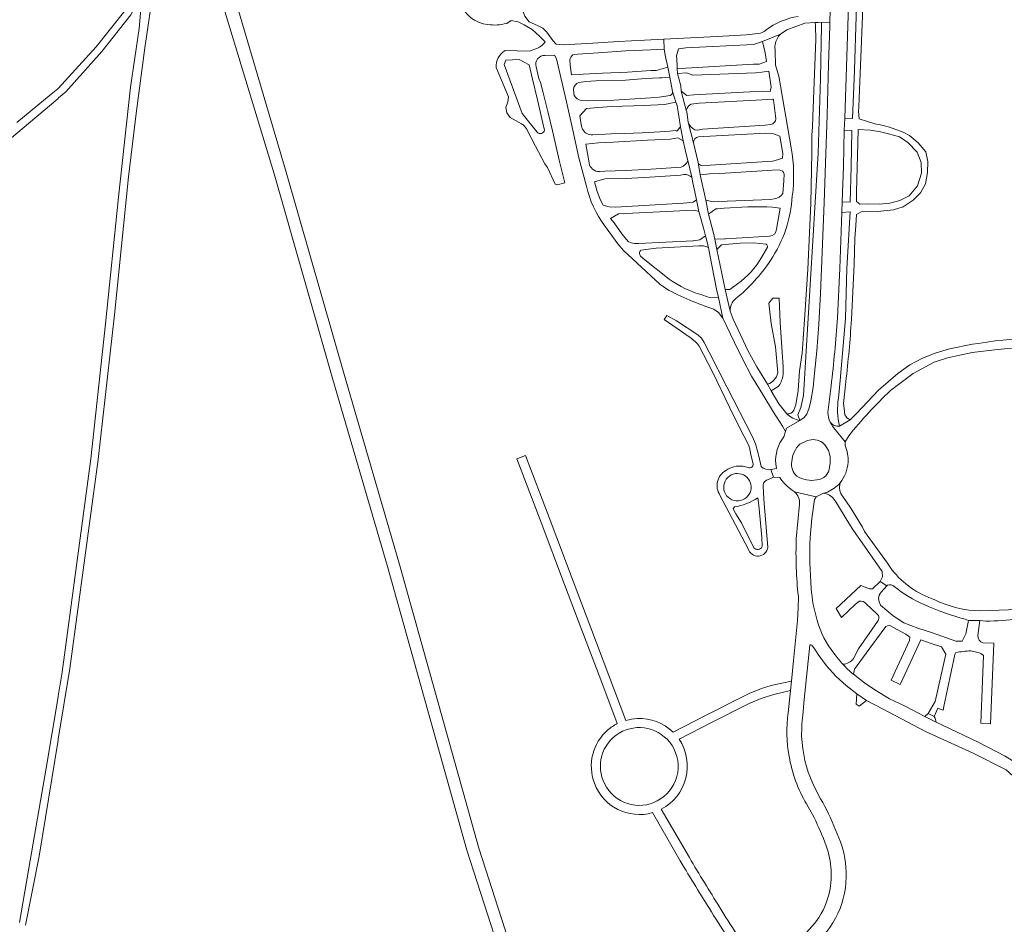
# Model space of a CAD drawing. Extents: x 148869 to 161638, y 453607 to 469810.
# Tile 18 of 256: x 153990 to 154256, y 459730 to 459974. Entities that reach past the tile are written whole.
import ezdxf

# ---------------------------------------------------------------- set-up
doc = ezdxf.new("R2010")
doc.units = 0
for name, color, linetype, lineweight in [('B-RO-VH-VERHARDING_ASFALT-GV', 251, 'CONTINUOUS', 18), ('B-RO-VH-VERHARDING_FUNDERING_ZAND-GV', 251, 'CONTINUOUS', 18), ('B-RO-VH-VERHARDING_HALFVERHARDING_GRIND-GV', 251, 'CONTINUOUS', 18)]:
    doc.layers.add(name, color=color, linetype=linetype, lineweight=lineweight)

msp = doc.modelspace()

# ---------------------------------------------------------------- linework, layer by layer
at = {"layer": 'B-RO-VH-VERHARDING_ASFALT-GV', "flags": 128}
for points in [[(154210.52, 459893.38), (154211.2, 459906.69), (154211.75, 459921.84), (154211.79, 459924.7), (154212.15, 459934.34), (154212.39, 459944.07), (154212.5, 459947.32), (154213.94, 459991.75), (154214.97, 460024.85), (154215.38, 460039.19), (154215.37, 460039.48)], [(154208.57, 459976.52), (154208.5, 459973.06), (154208.48, 459972.19), (154208.16, 459961.77), (154207.76, 459948.14), (154207.34, 459935.13), (154206.93, 459924.51), (154205.98, 459899.93), (154205.48, 459891.7), (154204.95, 459884.54), (154204.3, 459878.44), (154203.96, 459874.63), (154203.35, 459870.98), (154202.89, 459869.09), (154202.25, 459867.42), (154201.57, 459866.51), (154200.39, 459865.69), (154196.76, 459863.62), (154196.47, 459862.74), (154196.04, 459861.28)], [(154207.94, 459867.86), (154208.85, 459875.04)], [(154212.65, 459858.9), (154212.67, 459859.92), (154209.45, 459863.83)], [(154200.37, 459859.3), (154202.42, 459860.26)], [(154193.88, 459854.01), (154194.08, 459852.72), (154192.57, 459852.44), (154193.25, 459850.35), (154194.97, 459850.34), (154195.24, 459849.84)], [(154198.94, 459846.4), (154204.83, 459845.05), (154206.76, 459846.11), (154207.84, 459846.33)], [(154203.16, 459834.13), (154203.66, 459839.26), (154204.31, 459844.38), (154204.83, 459845.05), (154198.94, 459846.4)], [(154200.27, 459843.09), (154199.43, 459833.78)], [(154199.99, 459818.21), (154199.97, 459815.15), (154199.73, 459811.72), (154198.66, 459800.85), (154198.12, 459795.31), (154197.84, 459792.8), (154197.19, 459786.8)], [(154201.24, 459787.07), (154201.49, 459789.49), (154203.11, 459805.01)], [(154203.83, 459804.79), (154204.43, 459803.92), (154205.35, 459802.54), (154207.61, 459799.45), (154210.17, 459796.6), (154212.88, 459794.12), (154215.82, 459791.91), (154218.43, 459790.1), (154222.88, 459787.74), (154234.34, 459781.71), (154247.24, 459775.86), (154256.13, 459771.35), (154259.96, 459767.88), (154261.89, 459765.68), (154263.63, 459763.33), (154265.64, 459759.46), (154267, 459755.32), (154267.57, 459752.09), (154267.76, 459748.82), (154267.54, 459745.55), (154267.18, 459742.79), (154266.4, 459736.31), (154266.06, 459731.07), (154265.29, 459726.34)], [(154269.04, 459727.72), (154269.56, 459732.87), (154270.86, 459742.66), (154271.01, 459743.94), (154271.23, 459748.72), (154270.92, 459753.56), (154270.19, 459757), (154269.05, 459760.34), (154267.52, 459763.51), (154264.93, 459767.38), (154261.75, 459770.78), (154258.93, 459773.21), (154255.88, 459775.09), (154253.57, 459776.26), (154248.35, 459778.93), (154237.24, 459784.28), (154234.17, 459785.81), (154228.87, 459788.54), (154224.64, 459790.57), (154220.61, 459792.95), (154217.83, 459794.89), (154214.84, 459797.19)], [(154205.4, 459764.5), (154203.86, 459767.65)], [(154202.17, 459762.16), (154204.21, 459758.5)], [(154210.89, 459753.05), (154209.58, 459756.29)]]:
    msp.add_lwpolyline(points, dxfattribs=at)
at = {"layer": 'B-RO-VH-VERHARDING_ASFALT-GV'}
for points in [[(154208.85, 459875.04, 0.012542), (154210.52, 459893.38)], [(154208.61, 459865.22, -0.093973), (154207.94, 459867.86)], [(154209.45, 459863.83, -0.056071), (154208.61, 459865.22)], [(154196.04, 459861.28, 0.184701), (154193.88, 459854.01)], [(154202.42, 459860.26, -0.237961), (154206.55, 459859.74)], [(154206.55, 459859.74, -0.284316), (154208.36, 459853.18)], [(154198.23, 459854.6, -0.183255), (154200.37, 459859.3)], [(154213.4, 459854.46, 0.113008), (154212.65, 459858.9)], [(154199.57, 459850.67, -0.270026), (154198.23, 459854.6)], [(154211.27, 459848.82, 0.1528), (154213.4, 459854.46)], [(154208.36, 459853.18, -0.396466), (154204.99, 459849.69)], [(154195.24, 459849.84, 0.067974), (154198.94, 459846.4)], [(154204.99, 459849.69, -0.197327), (154199.57, 459850.67)], [(154198.94, 459846.4, -0.264303), (154200.27, 459843.09)], [(154207.84, 459846.33, 0.091416), (154211.27, 459848.82)], [(154199.43, 459833.78, 0.03835), (154199.99, 459818.21)], [(154203.48, 459820.35, -0.034404), (154203.16, 459834.13)], [(154205.1, 459811.72, -0.062231), (154203.48, 459820.35)], [(154209.61, 459802.83, -0.105109), (154205.1, 459811.72)], [(154203.11, 459805.01, -0.554641), (154203.38, 459805.13)], [(154203.38, 459805.13, -0.114105), (154203.83, 459804.79)], [(154212, 459799.89, -0.030734), (154209.61, 459802.83)], [(154214.84, 459797.19, -0.031563), (154212, 459799.89)], [(154197.19, 459786.8, 0.074091), (154197.48, 459775.03)], [(154200.87, 459780.38, -0.028257), (154201.24, 459787.07)], [(154203.86, 459767.65, -0.092847), (154200.87, 459780.38)], [(154197.48, 459775.03, 0.088747), (154202.17, 459762.16)], [(154209.58, 459756.29, 0.04107), (154205.4, 459764.5)], [(154204.21, 459758.5, -0.027472), (154207.48, 459750.89)], [(154207.48, 459750.89, -0.14864), (154208.19, 459737.58)], [(154212.88, 459743.87, 0.095361), (154210.89, 459753.05)], [(154203.53, 459723.57, 0.243424), (154212.88, 459743.87)], [(154208.19, 459737.58, -0.211416), (154197.73, 459724.35)]]:
    msp.add_lwpolyline(points, format="xyb", dxfattribs=at)
at = {"layer": 'B-RO-VH-VERHARDING_FUNDERING_ZAND-GV', "flags": 128}
for points in [[(154133.22, 459689.68), (154113.65, 459750.18), (154092.22, 459826.78), (154077.51, 459877.25), (154061.6, 459932.77), (154041.76, 460000)], [(154041.75, 459986.89), (154058.33, 459932.27), (154074.24, 459876.74), (154088.96, 459826.28), (154110.38, 459749.68), (154129.95, 459689.17)], [(153986.86, 459941.59), (153999.88, 459952.56), (154000, 459952.66), (154000.12, 459952.77), (154002.09, 459954.42), (154011.8, 459965.3), (154019.67, 459975.21), (154022.72, 459980.88), (154021.92, 459971.55), (154019.54, 459955.67), (154016.34, 459926.02), (154012.83, 459891.76), (154008.81, 459855.32), (154001.08, 459797.71), (154000.02, 459791.29), (154000, 459791.16), (153999.98, 459791.04), (153996.8, 459771.84), (153992.47, 459746.93), (153989.57, 459730.11)], [(153991.19, 459729.46), (153994.85, 459748.07), (153999.98, 459779.42), (154000, 459779.55), (154000.02, 459779.67), (154003.13, 459798.69), (154010.83, 459855.15), (154015.23, 459894.24), (154018.98, 459931.46), (154021.15, 459949.32), (154023.43, 459966.27), (154025.45, 459980.47)], [(154017.99, 459976.32), (154010.27, 459966.59), (154000, 459955.29), (153999.88, 459955.19), (153998.11, 459953.75), (153988.8, 459946.13)]]:
    msp.add_lwpolyline(points, dxfattribs=at)
at = {"layer": 'B-RO-VH-VERHARDING_HALFVERHARDING_GRIND-GV', "flags": 128}
for points in [[(154216.08, 459989.52), (154215.14, 459960.3), (154214.65, 459947.25), (154212.5, 459947.32), (154212.39, 459944.07), (154214.47, 459943.98), (154214.23, 459934.2), (154213.96, 459924.64), (154211.79, 459924.7), (154211.75, 459921.84), (154214, 459922.01), (154213.04, 459906.71), (154212.72, 459893.23), (154211.29, 459876.45), (154210.8, 459871.73)], [(154139.07, 459964.43), (154140.4, 459964.56), (154145.87, 459964.95), (154153.35, 459965.47), (154160.12, 459965.75), (154163.76, 459965.91), (154163.67, 459968.63), (154158.46, 459968.38), (154151.4, 459967.99), (154144.5, 459967.53), (154136.51, 459967.12), (154134.52, 459967.3), (154133.62, 459968.28), (154132.01, 459970.5), (154130.91, 459971.64), (154129.5, 459972.31), (154127.29, 459973.35), (154126.06, 459974.84), (154125.23, 459977.16), (154124.44, 459980.61), (154124.09, 459985.03), (154125.25, 459986.22)], [(154214.3, 459892.93), (154215.06, 459907.88), (154215.27, 459914.78), (154215.5, 459918.36), (154215.66, 459921.3), (154216.95, 459922.01), (154221.36, 459922.1), (154225.65, 459922.6), (154228.27, 459923.4), (154231.01, 459925.13), (154232.95, 459927.13), (154234.32, 459929.59), (154234.89, 459932.6), (154234.95, 459935.61), (154234.42, 459938.21), (154232.35, 459940.66), (154230.02, 459942.59), (154228.33, 459943.56), (154224.59, 459944.84), (154222.58, 459945.41), (154220.63, 459945.82), (154218.7, 459946.38), (154216.39, 459947.15), (154216.27, 459949.16), (154216.35, 459950.28), (154216.51, 459954.95), (154217.66, 459983.72)], [(154196.87, 459867.47), (154194.72, 459870.16), (154192.67, 459873.66), (154191.66, 459875.47), (154188.74, 459880.2), (154186.34, 459884.62), (154184.4, 459888.61), (154182.33, 459893.05), (154181.55, 459895.19), (154180.2, 459901.08), (154177.96, 459911.85), (154177.39, 459914.62), (154177.06, 459916.26), (154175.75, 459921.39), (154174.95, 459925.2), (154173.46, 459932.04), (154172.89, 459935.33), (154171.65, 459940.64), (154170.21, 459946.22), (154169.83, 459948.98), (154169.69, 459949.51), (154168.33, 459954.57), (154168.2, 459956.06), (154167.33, 459959.4), (154167.28, 459960.65), (154167.23, 459961.63), (154167.11, 459962.95), (154167.06, 459964.12), (154167.58, 459965.99), (154169.55, 459966.33), (154187.9, 459967.23), (154190.3, 459968.04), (154195.17, 459970.02), (154196.86, 459971.14), (154201.71, 459972.95), (154204.53, 459973.1), (154205.28, 459973.15), (154206.27, 459973.22), (154208.5, 459973.06), (154208.57, 459976.52)], [(154121.18, 459972.91), (154122.4, 459973.64), (154124.26, 459973.3), (154125.91, 459972.55), (154128.1, 459971.27), (154130.05, 459969.49), (154131.58, 459967.93)], [(154200.39, 459865.69), (154199.8, 459867.18), (154200.62, 459869.21), (154201.34, 459872.4), (154204.49, 459924.6), (154205.29, 459937.88), (154205.94, 459958), (154206.25, 459972.26), (154206.27, 459973.22), (154205.28, 459973.15), (154204.53, 459973.1), (154204.57, 459972.21), (154204.67, 459968.58), (154204.66, 459968.52), (154203.85, 459947.75), (154203.82, 459944.99), (154203.58, 459942.68), (154203.58, 459938.34), (154203.62, 459936.44), (154203.56, 459935.08), (154203.56, 459933.49), (154203.32, 459924.26), (154202.52, 459906.54), (154201.7, 459894.19), (154201.3, 459887.74), (154201.35, 459888.94), (154200.97, 459883.87), (154200.33, 459879.06), (154199.91, 459873.77), (154199.31, 459869.93), (154198.76, 459868.44)], [(154189.16, 459970.13), (154185.84, 459969.78), (154178.08, 459969.33), (154163.67, 459968.63), (154163.76, 459965.91), (154164.13, 459963.86), (154164.7, 459961.04), (154165.22, 459958.36), (154165.95, 459954.51), (154166.92, 459951.67), (154167.21, 459950.77), (154168.14, 459945.01), (154168.89, 459941.19), (154169.8, 459937.21), (154170.09, 459935.88), (154171.18, 459931.35), (154171.45, 459929.85), (154172.02, 459927.39), (154172.47, 459925.3), (154173.1, 459922.14), (154174.43, 459917.33), (154174.9, 459915.55), (154175.67, 459912.4), (154176.05, 459910.45), (154177.87, 459901.11), (154178.38, 459898.9), (154179.56, 459893.3), (154182.7, 459886.76), (154184.89, 459882.31), (154187.36, 459877.63), (154190.41, 459872.67), (154193.31, 459867.92), (154195.67, 459864.18), (154196.47, 459862.74), (154196.76, 459863.62), (154200.39, 459865.69)], [(154195.17, 459970.02), (154190.3, 459968.04), (154190.98, 459964.95), (154191.35, 459962.58), (154189.35, 459961.9), (154187.82, 459961.91), (154169.61, 459960.78), (154167.28, 459960.65), (154167.33, 459959.4), (154169.78, 459959.52), (154171.45, 459958.95), (154188.42, 459959.57), (154190.12, 459959.77), (154192.03, 459959.97), (154192.68, 459955.68), (154192.38, 459954.49), (154190.17, 459954.59), (154171.78, 459953.58), (154169.82, 459953.4), (154168.33, 459954.57), (154169.69, 459949.51)], [(154129.31, 459966.16), (154127.26, 459965.38), (154120.73, 459965.55)], [(154131.51, 459964.25), (154134.07, 459964.32), (154134.68, 459963.32), (154137.3, 459951.74), (154139.07, 459944.04), (154140.69, 459936.61), (154142.73, 459928.97)], [(154198.02, 459939.32), (154194.67, 459958.61), (154193.82, 459961.63), (154193.76, 459965.44)], [(154118.34, 459960.97), (154121.64, 459953.08), (154121.47, 459951.72), (154120.93, 459950.19), (154121.19, 459948.71), (154122.1, 459947.52), (154125.2, 459945.76)], [(154129.38, 459943.53), (154125.36, 459948.61), (154120.5, 459961.76), (154120.97, 459962.98), (154124.6, 459963.13), (154127.27, 459961.67), (154128.16, 459957.85), (154129.51, 459952.3), (154130.95, 459945.92)], [(154132.21, 459933.96), (154134.25, 459929.5), (154134.82, 459929.27), (154136.86, 459929.86), (154135.39, 459935.94), (154134.76, 459938.76), (154133.57, 459943.85), (154132.3, 459949.09), (154131.08, 459954.14), (154130.32, 459956.93), (154129.88, 459958.06), (154129.14, 459961.19)], [(154140.68, 459956.95), (154142.6, 459957.19), (154145.3, 459957.39), (154153.26, 459957.58), (154158.73, 459958.02), (154162.44, 459958.18), (154163.08, 459958.2), (154165.22, 459958.36), (154164.7, 459961.04), (154162.16, 459960.37), (154161.59, 459960.22), (154160.09, 459960.18), (154153.83, 459959.74), (154147.08, 459959.5), (154141.87, 459959.22), (154140.75, 459959.11), (154138.68, 459959.03), (154138.3, 459961.61), (154138.21, 459963.01)], [(154139.39, 459953.4), (154139.22, 459955.03)], [(154141.66, 459944.31), (154141.38, 459945.04), (154141, 459947.33), (154140.93, 459947.92), (154142.71, 459949.96), (154145.91, 459950.18), (154149.55, 459950.42), (154158.34, 459950.74), (154163.79, 459950.98), (154166.92, 459951.67), (154165.95, 459954.51)], [(154165.39, 459953.46), (154162.42, 459952.97), (154160.16, 459952.76), (154150.13, 459952.18), (154143.05, 459952.03), (154141.38, 459952.1)], [(154171.02, 459951.13), (154173.22, 459951.34), (154190.19, 459952.22), (154193.09, 459952.4), (154193.26, 459952.24), (154193.84, 459947.98), (154193.93, 459947.12)], [(154130.95, 459945.92), (154131.38, 459944.11)], [(154143.47, 459935.25), (154143.04, 459937.76), (154142.53, 459940.27), (154145.97, 459940.64), (154149.99, 459940.79), (154159.21, 459941.34), (154165.44, 459941.62), (154167.39, 459942.04), (154168.89, 459941.19), (154168.14, 459945.01), (154167.12, 459943.77), (154166.8, 459944.02), (154165.25, 459943.78), (154162.54, 459943.59), (154157.82, 459943.34), (154152.93, 459943.19), (154149.43, 459943.1), (154144.45, 459942.84)], [(154170.54, 459945.52), (154170.21, 459946.22), (154171.65, 459940.64)], [(154192.55, 459945.62), (154191.02, 459945.42), (154174.11, 459944.36), (154172.74, 459944.09)], [(154126.56, 459944.41), (154129, 459939.78), (154131.46, 459934.97), (154132.21, 459933.96)], [(154173.01, 459942.28), (154174.41, 459942.37), (154191.17, 459943.22), (154193, 459943.13), (154194.97, 459942.42), (154195.21, 459940.93), (154195.76, 459937.74), (154195.71, 459936.53), (154194.33, 459936.09), (154193, 459935.73), (154176.12, 459934.6), (154173.89, 459934.53)], [(154168.31, 459934.07), (154167, 459933.95), (154160.2, 459933.5), (154153.25, 459933.15), (154147.69, 459932.96), (154146.28, 459932.89)], [(154171.18, 459931.35), (154170.09, 459935.88)], [(154172.89, 459935.33), (154173.46, 459932.04), (154175.97, 459932.26), (154178.81, 459932.41), (154193.03, 459933.24), (154194.82, 459933.36)], [(154153.98, 459914.02), (154152.25, 459916.1), (154150.21, 459919.02), (154149.22, 459920.26), (154151.37, 459921.44), (154153.38, 459921.61), (154169.79, 459922.38), (154171.9, 459922.48), (154173.1, 459922.14), (154172.47, 459925.3), (154171.54, 459924.66), (154168.95, 459924.32), (154150.61, 459923.28), (154148.86, 459923.39), (154147.22, 459923.86), (154146.51, 459925.17), (154145.65, 459927.55), (154144.94, 459930.12), (154147.67, 459930.96), (154153.5, 459931.05), (154161.29, 459931.51), (154168.1, 459931.93), (154169.05, 459932.12)], [(154196.19, 459932.19), (154196.1, 459930.4), (154195.8, 459926.94)], [(154193.44, 459925.53), (154192.49, 459925.31), (154178.37, 459924.78), (154177.01, 459924.73), (154174.95, 459925.2), (154175.75, 459921.39), (154177.66, 459922.81), (154178.18, 459922.85), (154179.91, 459922.98), (154186.34, 459923.33), (154191.47, 459923.4), (154192.97, 459923.3), (154195.07, 459923.03), (154194.09, 459917.32)], [(154147.62, 459918.33), (154151.24, 459913.4), (154152.71, 459911.55), (154162.57, 459902.5), (154164.34, 459901.19)], [(154157.45, 459911.68), (154161.53, 459912.22), (154173.14, 459912.82), (154174.32, 459912.84), (154175.67, 459912.4), (154174.9, 459915.55), (154173.41, 459914.46), (154171.61, 459914.22), (154171.47, 459914.2), (154156.9, 459913.51), (154155.71, 459913.51)], [(154192.23, 459915.47), (154180.26, 459914.7), (154180.12, 459914.69), (154177.39, 459914.62), (154177.96, 459911.85), (154179.25, 459913.08), (154184.3, 459913.59), (154187.84, 459913.61), (154191.29, 459913.33)], [(154165.08, 459903.83), (154158.52, 459909.03), (154157.35, 459910.08)], [(154191.65, 459912.51), (154190.07, 459909.72)], [(154183.57, 459902.61), (154181.45, 459901.07), (154180.2, 459901.08), (154181.55, 459895.19)], [(154177.18, 459895.76), (154178.45, 459894.84), (154179.56, 459893.3), (154178.38, 459898.9), (154176.17, 459898.76), (154174.22, 459899.49)], [(154195.86, 459878.01), (154195.92, 459880.19), (154195.63, 459884.13), (154195.04, 459892.15), (154194.78, 459898.7), (154193.06, 459898.68), (154191.98, 459897.4), (154192.67, 459891.87), (154193.83, 459885.62), (154194.43, 459878.55)], [(154187.6, 459861.25), (154180.68, 459874.76), (154175.89, 459884.11), (154174.54, 459886.78), (154173.83, 459887.92), (154172.78, 459888.79), (154167.08, 459892.61), (154164.49, 459894.03), (154163.7, 459892.99), (154170.73, 459888.06)], [(154250.87, 459886.87), (154248.59, 459886.48), (154247.04, 459886.31), (154240.81, 459885.01), (154236.94, 459883.91), (154233.53, 459882.53), (154230.1, 459880.73), (154226.86, 459878.37), (154221.65, 459873.88), (154215.65, 459867.57), (154213.96, 459865.91), (154211.06, 459864.15)], [(154302.68, 459880.2), (154301.42, 459879.38), (154298.16, 459879.2), (154295.67, 459879.47), (154294.52, 459879.96), (154291.07, 459881.16), (154284.54, 459883.6), (154279.81, 459884.91), (154275.35, 459886.11), (154269.45, 459886.88), (154264.45, 459887.35), (154259.49, 459887.58), (154257.99, 459887.62), (154255.22, 459887.42), (154253.13, 459887.22), (154250.87, 459886.87)], [(154173.15, 459885.78), (154176.82, 459878.79), (154181.4, 459869.27), (154184.09, 459863.84), (154186.49, 459859.1), (154186.86, 459858.05), (154187.09, 459856.87), (154187.72, 459854.27)], [(154224.87, 459873.76), (154231.02, 459878.38), (154236.71, 459881.4), (154240.29, 459882.6), (154243.64, 459883.32), (154246.91, 459884.04), (154252.23, 459884.66), (154256.47, 459885.15), (154261.4, 459885.18), (154266.37, 459884.82), (154275.34, 459883.7), (154279.42, 459882.83), (154285.14, 459881.08), (154290.71, 459878.94), (154297.02, 459876.64), (154300.16, 459875.95), (154301.42, 459874.78)], [(154212.56, 459867.26), (154212.38, 459868.93), (154212.18, 459870.27), (154212.79, 459876.12)], [(154191.66, 459875.47), (154192.67, 459873.66), (154194.51, 459874.89), (154194.75, 459875.03)], [(154211.06, 459864.15), (154213.96, 459865.91)], [(154209.45, 459863.83), (154212.67, 459859.92), (154213.59, 459861.52)], [(154153.41, 459784.69), (154148.8, 459796.86), (154143.91, 459809.75), (154139.14, 459822.33), (154132.64, 459839.48), (154126.29, 459856.21), (154123.93, 459855.32), (154130.19, 459838.91), (154136.82, 459821.4), (154141.49, 459809.09), (154146.61, 459795.66), (154151.07, 459783.85)], [(154189.96, 459853.27), (154189.27, 459856.08)], [(154186.41, 459853), (154184.98, 459853.34)], [(154191.96, 459849.76), (154193.25, 459850.35), (154192.57, 459852.44)], [(154190.77, 459843.29), (154190.6, 459846.03), (154190.45, 459848.19)], [(154207.84, 459846.33), (154206.76, 459846.11)], [(154178.79, 459845.55), (154186.38, 459831.03)], [(154189.05, 459844.85), (154189.31, 459842.77)], [(154209.68, 459844.36), (154210.3, 459843.42), (154213.16, 459838.71), (154214.69, 459836.29), (154222.66, 459824.9), (154222.68, 459823.5), (154222.04, 459822.2), (154223.85, 459821.05), (154224.06, 459821.2)], [(154225.33, 459825.32), (154224.05, 459827.19), (154217.86, 459835.76), (154217.3, 459836.85), (154215.57, 459839.7), (154214.16, 459842.02), (154212, 459845.15)], [(154187.94, 459831.34), (154184.61, 459838.08), (154183.13, 459840.47), (154182.35, 459841.84), (154182.69, 459842.35)], [(154189.31, 459842.77), (154190.14, 459834.16), (154190.2, 459831.63)], [(154191.75, 459831.45), (154190.77, 459843.29)], [(154222.35, 459819.38), (154223.85, 459821.05), (154222.04, 459822.2), (154220.01, 459820.25), (154219.19, 459820.2), (154216.82, 459821.16), (154210.22, 459814.92), (154211.67, 459812.5), (154215.42, 459816.06), (154216.47, 459816.91)], [(154218.3, 459816.19), (154221.24, 459813.44)], [(154248.45, 459807.62), (154249.03, 459811.71), (154245.98, 459811.72), (154245.26, 459808.07), (154244.25, 459806.14), (154242.5, 459806.08), (154236.2, 459808.4), (154232.24, 459809.63), (154228.5, 459811.02), (154225.57, 459812.98), (154222.22, 459815.85)], [(154263.11, 459815.78), (154261.94, 459815.49), (154258.63, 459814.86), (154256.79, 459814.53), (154249.31, 459814.27)], [(154245.06, 459812.04), (154245.98, 459811.72), (154249.03, 459811.71), (154250.65, 459811.55)], [(154214.84, 459797.19), (154215.12, 459798.51), (154218.3, 459802.86), (154223.6, 459810.07), (154224.48, 459810.41), (154229.02, 459808), (154230.07, 459807.21), (154230.04, 459806.27), (154225.08, 459795.62), (154227.51, 459794.39), (154227.66, 459794.79), (154232.49, 459805.33), (154233.06, 459806.47), (154235.55, 459805.61), (154238.7, 459804.6), (154239.85, 459802.61), (154236.93, 459789.86), (154235.08, 459786.57), (154236.68, 459785.79), (154237.62, 459788.01), (154239.07, 459787.47), (154239.27, 459788.47), (154242.25, 459802.51)], [(154221.4, 459811.45), (154216.27, 459804.04), (154214.9, 459801.44)], [(154249.97, 459802.25), (154249.27, 459783.98), (154251.9, 459783.79), (154252.79, 459805.56), (154249.82, 459805.66)], [(154242.25, 459802.51), (154242.55, 459803.01)], [(154246.58, 459803.49), (154248.43, 459803.09)], [(154197.84, 459792.8), (154198.12, 459795.31), (154193.8, 459794.43)], [(154184.67, 459791.02), (154175.04, 459786.12), (154166.12, 459781.55)], [(154194.47, 459792.02), (154194.86, 459792.11), (154197.84, 459792.8)], [(154167.75, 459779.63), (154176.66, 459784.2), (154185.59, 459788.76)], [(154160.62, 459759.81), (154168.09, 459746.77)], [(154170.53, 459747.66), (154162.94, 459760.74)]]:
    msp.add_lwpolyline(points, dxfattribs=at)
at = {"layer": 'B-RO-VH-VERHARDING_HALFVERHARDING_GRIND-GV'}
for points in [[(154108.67, 459978.46, 0.291182), (154116.03, 459972.57)], [(154199.97, 459974.79, 0.120763), (154191.21, 459971.09)], [(154116.03, 459972.57, 0.096856), (154121.18, 459972.91)], [(154191.21, 459971.09, -0.134236), (154189.16, 459970.13)], [(154193.76, 459965.44, -0.174484), (154194.22, 459968.76)], [(154194.22, 459968.76, -0.08058), (154195.17, 459970.02)], [(154130.75, 459966.99, -0.094664), (154129.31, 459966.16)], [(154131.58, 459967.93, -0.071337), (154130.75, 459966.99)], [(154120.73, 459965.55, 0.267132), (154118.34, 459960.97)], [(154129.14, 459961.19, -0.506545), (154131.51, 459964.25)], [(154138.21, 459963.01, -0.189436), (154139.07, 459964.43)], [(154139.22, 459955.03, -0.305762), (154140.68, 459956.95)], [(154141.38, 459952.1, -0.1808), (154139.39, 459953.4)], [(154165.95, 459954.51, -0.349267), (154165.39, 459953.46)], [(154169.69, 459949.51, -0.18371), (154171.02, 459951.13)], [(154125.2, 459945.76, -0.13478), (154126.56, 459944.41)], [(154172.74, 459944.09, -0.291176), (154170.54, 459945.52)], [(154193.93, 459947.12, -0.312283), (154192.55, 459945.62)], [(154131.38, 459944.11, -0.624251), (154129.38, 459943.53)], [(154144.45, 459942.84, -0.292387), (154141.66, 459944.31)], [(154171.65, 459940.64, -0.381076), (154173.01, 459942.28)], [(154198.35, 459926.23, 0.079457), (154198.02, 459939.32)], [(154146.28, 459932.89, -0.397066), (154143.47, 459935.25)], [(154170.09, 459935.88, -0.230299), (154168.31, 459934.07)], [(154173.89, 459934.53, -0.335566), (154172.89, 459935.33)], [(154169.05, 459932.12, -0.187464), (154171.18, 459931.35)], [(154194.82, 459933.36, -0.276185), (154196.19, 459932.19)], [(154142.73, 459928.97, 0.106332), (154147.62, 459918.33)], [(154195.8, 459926.94, -0.219775), (154193.44, 459925.53)], [(154196.62, 459917.29, 0.054606), (154198.35, 459926.23)], [(154194.09, 459917.32, -0.402597), (154192.23, 459915.47)], [(154192.42, 459908.84, 0.055227), (154196.62, 459917.29)], [(154155.71, 459913.51, -0.152216), (154153.98, 459914.02)], [(154191.29, 459913.33, -0.220126), (154191.65, 459912.51)], [(154157.35, 459910.08, -0.424305), (154157.45, 459911.68)], [(154183.06, 459898.59, 0.076671), (154192.42, 459908.84)], [(154190.07, 459909.72, -0.107745), (154183.57, 459902.61)], [(154174.22, 459899.49, -0.086376), (154165.08, 459903.83)], [(154164.34, 459901.19, 0.045791), (154177.18, 459895.76)], [(154181.55, 459895.19, -0.240659), (154183.06, 459898.59)], [(154212.79, 459876.12, 0.016296), (154214.3, 459892.93)], [(154170.73, 459888.06, -0.106859), (154173.15, 459885.78)], [(154194.43, 459878.55, -0.137754), (154193.39, 459876.57)], [(154193.39, 459876.57, -0.125497), (154191.66, 459875.47)], [(154194.75, 459875.03, 0.102196), (154195.86, 459878.01)], [(154213.59, 459861.52, -0.037163), (154224.87, 459873.76)], [(154210.8, 459871.73, 0.088245), (154211.06, 459864.15)], [(154198.76, 459868.44, -0.329483), (154196.87, 459867.47)], [(154196.87, 459867.47, 0.138067), (154200.39, 459865.69)], [(154200.39, 459865.69, -0.138067), (154196.87, 459867.47)], [(154211.06, 459864.15, -0.2805), (154208.61, 459865.22)], [(154208.61, 459865.22, 0.056071), (154209.45, 459863.83)], [(154213.96, 459865.91, -0.206822), (154212.56, 459867.26)], [(154189.27, 459856.08, 0.062878), (154187.6, 459861.25)], [(154187.72, 459854.27, -0.651429), (154186.41, 459853)], [(154180.4, 459852.18, 0.437183), (154178.79, 459845.55)], [(154184.98, 459853.34, 0.196502), (154180.4, 459852.18)], [(154192.57, 459852.44, -0.256071), (154189.96, 459853.27)], [(154186.36, 459845.32, -1.462372), (154183.01, 459851.34)], [(154183.01, 459851.34, -0.683735), (154186.36, 459845.32)], [(154190.45, 459848.19, -0.373825), (154191.96, 459849.76)], [(154211.27, 459848.82, -0.091416), (154207.84, 459846.33)], [(154212, 459845.15, -0.257254), (154211.27, 459848.82)], [(154182.69, 459842.35, 0.109804), (154189.05, 459844.85)], [(154206.76, 459846.11, -0.202173), (154209.68, 459844.36)], [(154186.38, 459831.03, 0.801864), (154191.75, 459831.45)], [(154190.2, 459831.63, -0.548045), (154187.94, 459831.34)], [(154236.66, 459817.37, -0.147194), (154225.33, 459825.32)], [(154224.06, 459821.2, -0.32988), (154225.88, 459820.85)], [(154225.88, 459820.85, 0.065342), (154233.99, 459815.98)], [(154222.22, 459815.85, -0.354947), (154222.35, 459819.38)], [(154249.31, 459814.27, -0.110769), (154236.66, 459817.37)], [(154216.47, 459816.91, -0.285372), (154218.3, 459816.19)], [(154233.99, 459815.98, 0.044793), (154245.06, 459812.04)], [(154221.24, 459813.44, -0.427879), (154221.4, 459811.45)], [(154250.65, 459811.55, 0.081156), (154267.89, 459814.08)], [(154249.82, 459805.66, -0.323153), (154248.45, 459807.62)], [(154214.9, 459801.44, -0.221783), (154212, 459799.89)], [(154242.55, 459803.01, -0.042386), (154246.58, 459803.49)], [(154248.43, 459803.09, -0.137975), (154249.97, 459802.25)], [(154212, 459799.89, 0.031563), (154214.84, 459797.19)], [(154193.8, 459794.43, 0.053028), (154184.67, 459791.02)], [(154185.59, 459788.76, -0.05342), (154194.47, 459792.02)], [(154156.42, 459785.21, 0.05945), (154153.41, 459784.69)], [(154166.12, 459781.55, 0.209712), (154156.42, 459785.21)], [(154151.07, 459783.85, 0.059653), (154148.51, 459782.13)], [(154150.73, 459780.73, -0.401055), (154165.22, 459778.84)], [(154148.51, 459782.13, 0.31448), (154144.87, 459767.78)], [(154148.19, 459766.65, -0.397851), (154150.73, 459780.73)], [(154165.22, 459778.84, -0.4416), (154162.77, 459763.52)], [(154162.94, 459760.74, 0.449416), (154167.75, 459779.63)], [(154144.87, 459767.78, 0.393342), (154160.62, 459759.81)], [(154162.77, 459763.52, -0.421245), (154148.19, 459766.65)], [(154168.09, 459746.77, 0.005527), (154176.49, 459733.06)], [(154178.74, 459734.23, -0.002941), (154170.53, 459747.66)], [(154176.49, 459733.06, 0.016034), (154186.69, 459717.78)], [(154188.22, 459719.89, -0.018928), (154178.74, 459734.23)]]:
    msp.add_lwpolyline(points, format="xyb", dxfattribs=at)
at = {"layer": 'B-RO-VH-VERHARDING_HALFVERHARDING_GRIND-GV', "flags": 128}
for points in [[(154216.01, 459940.56), (154216.15, 459944.22), (154219.49, 459944.11), (154222.16, 459943.65), (154224.38, 459943.11), (154227.35, 459942.26), (154229.59, 459940.78), (154232.11, 459938.14), (154233.16, 459935.37), (154233.23, 459932.5), (154232.15, 459929.02), (154229.96, 459926.37), (154227.42, 459925.05), (154224.69, 459924.32), (154221.79, 459924.1), (154218.98, 459924.15), (154216.59, 459924.09), (154215.72, 459924.78), (154215.7, 459927.42)], [(154215.82, 459791.91), (154215.63, 459789.11), (154216.44, 459788.52), (154218.43, 459790.1)], [(154234.17, 459785.81), (154237.24, 459784.28), (154236.97, 459785.31), (154236.68, 459785.79), (154235.08, 459786.57)]]:
    msp.add_lwpolyline(points, close=True, dxfattribs=at)

doc.saveas('drawing.dxf')
